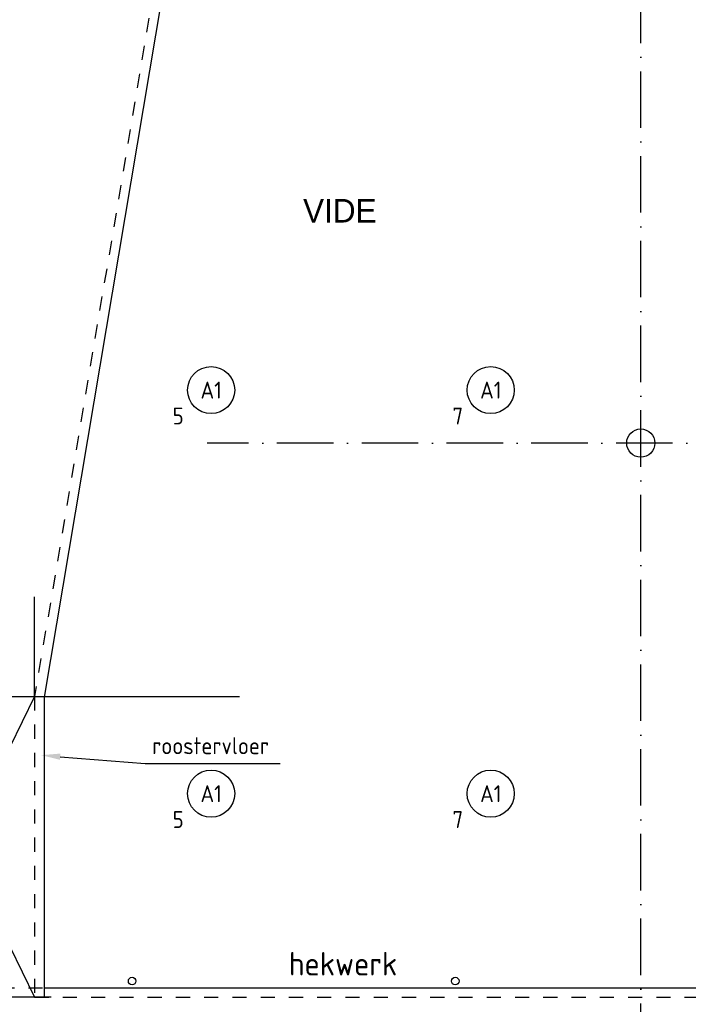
# Model space of a CAD drawing. Header units: millimetres. Extents: x -6587 to 112313, y 244 to 84344.
# Tile 20 of 55: x 35282 to 42379, y 44743 to 55203. Entities that reach past the tile are written whole.
import ezdxf
from ezdxf.enums import TextEntityAlignment as Align

# ---------------------------------------------------------------- set-up
doc = ezdxf.new("R2010")
doc.units = ezdxf.units.MM
doc.header["$LTSCALE"] = 100
doc.linetypes.add('DASHDOT', pattern=[9, 6, -1.5, 0, -1.5])
doc.linetypes.add('DASHED', pattern=[3, 1.5, -1.5])
doc.layers.get('0').update_dxf_attribs({"linetype": 'CONTINUOUS'})
for name, color, linetype in [('AL$1----_ALGEMEEN', 7, 'CONTINUOUS'), ('AL$1----_MAATVOERING', 7, 'CONTINUOUS'), ('AL$1----_TEKST', 7, 'CONTINUOUS'), ('AL$7----_STRAMIEN', 1, 'DASHDOT'), ('AL23----_VLOEREN', 4, 'CONTINUOUS'), ('AL28----_KONSTRUKTIE', 3, 'CONTINUOUS'), ('AL34----_BALUSTRADES', 4, 'DASHED'), ('BOUW', 8, 'CONTINUOUS'), ('EB63101-_ATTRIB', 2, 'CONTINUOUS'), ('EL63101-_LICHT-ARM', 3, 'CONTINUOUS')]:
    doc.layers.add(name, color=color, linetype=linetype)
doc.styles.add('1_8', font='iso', dxfattribs={"width": 0.7, "height": 1.8})
doc.styles.add('BURO-025', font='BUROFONT.shx', dxfattribs={"height": 250})
doc.styles.get("Standard").update_dxf_attribs({"font": 'iso.shx'})

# ---------------------------------------------------------------- blocks, each defined once
blk = doc.blocks.new('ES3G00')
blk.add_circle((0, 0), 2.5)
at = {"color": 6, "style": '1_8'}
for tag, flags, p in [('SCHAK', 8, (3.5, 2.75)), ('A_CODE', 8, (0, 0)), ('GROEP', 8, (-3.5, -2.75)), ('KAST', 9, (3.5, -2.75))]:
    blk.add_attdef(tag, text='', height=1.8, dxfattribs=dict(at, flags=flags)).set_placement(p, align=Align.MIDDLE)

msp = doc.modelspace()

# ---------------------------------------------------------------- linework, layer by layer
at = {"layer": 'AL$1----_ALGEMEEN', "color": 8, "linetype": 'DASHED'}
msp.add_line((33874.8, 44917.5), (35616.7, 44917.5), dxfattribs=at)
at = {"layer": 'AL$1----_MAATVOERING', "color": 8}
for p, q in [((35439.6, 48013.4), (35439.6, 49070.5)), ((35439.6, 48013.4), (37615.5, 48013.4)), ((35711.6, 47373), (36614.9, 47299.3)), ((36614.9, 47299.3), (38047.4, 47299.3))]:
    msp.add_line(p, q, dxfattribs=at)
msp.add_solid([(35708.8, 47339.8), (35512.2, 47389.3), (35714.3, 47406.2)], dxfattribs=at)
at = {"layer": 'AL$7----_STRAMIEN', "color": 1}
for p, q in [((41874.8, 40552.4), (41874.8, 76734.4)), ((98018.3, 50705), (37273.1, 50705))]:
    msp.add_line(p, q, dxfattribs=at)
at = {"layer": 'AL23----_VLOEREN', "color": 8}
for p, q in [((36967.7, 56484.6), (35539.6, 48005)), ((35439.6, 48013.5), (33874.8, 44817.5)), ((33874.8, 48013.5), (35439.6, 44817.5)), ((33874.8, 48013.5), (35439.6, 48013.4)), ((35539.6, 48005), (35539.6, 44917.5)), ((35539.6, 48005), (35539.6, 44817.5)), ((35539.6, 44917.5), (44604.4, 44917.5)), ((35616.7, 44817.5), (33874.8, 44817.5))]:
    msp.add_line(p, q, dxfattribs=at)
at = {"layer": 'AL28----_KONSTRUKTIE', "color": 8}
for centre, radius in [((41874.8, 50705), 150), ((36474.8, 44989.6), 40), ((39905, 44989.6), 40)]:
    msp.add_circle(centre, radius, dxfattribs=at)
at = {"layer": 'AL34----_BALUSTRADES', "color": 8}
for p, q in [((36852.5, 56402.6), (35439.6, 48013.4)), ((35439.6, 48013.4), (35439.6, 44817.5)), ((35616.7, 44817.5), (34004.8, 44817.5)), ((35439.6, 44817.5), (44658.7, 44817.5))]:
    msp.add_line(p, q, dxfattribs=at)

# ---------------------------------------------------------------- block references
at = {"layer": 'EL63101-_LICHT-ARM'}
ref = msp.add_blockref('ES3G00', (37313.7, 51267.4, 3500), dxfattribs=dict(at, xscale=100, yscale=100, zscale=100))
ref.add_attrib('A_CODE', 'A1', dxfattribs={"layer": 'EB63101-_ATTRIB', "color": 1, "height": 180, "style": '1_8', "flags": 8}).set_placement((37313.7, 51267.4, 3500), align=Align.MIDDLE)
ref.add_attrib('GROEP', '5', dxfattribs={"layer": 'EB63101-_ATTRIB', "color": 1, "height": 180, "style": '1_8', "flags": 8}).set_placement((36963.7, 50992.4, 3500), align=Align.MIDDLE)
ref = msp.add_blockref('ES3G00', (40281.7, 51267.4, 3500), dxfattribs=dict(at, xscale=100, yscale=100, zscale=100))
ref.add_attrib('A_CODE', 'A1', dxfattribs={"layer": 'EB63101-_ATTRIB', "color": 1, "height": 180, "style": '1_8', "flags": 8}).set_placement((40281.7, 51267.4, 3500), align=Align.MIDDLE)
ref.add_attrib('GROEP', '7', dxfattribs={"layer": 'EB63101-_ATTRIB', "color": 1, "height": 180, "style": '1_8', "flags": 8}).set_placement((39931.7, 50992.4, 3500), align=Align.MIDDLE)
ref = msp.add_blockref('ES3G00', (37313.7, 46980.4, 3500), dxfattribs=dict(at, xscale=100, yscale=100, zscale=100))
ref.add_attrib('A_CODE', 'A1', dxfattribs={"layer": 'EB63101-_ATTRIB', "color": 1, "height": 180, "style": '1_8', "flags": 8}).set_placement((37313.7, 46980.4, 3500), align=Align.MIDDLE)
ref.add_attrib('GROEP', '5', dxfattribs={"layer": 'EB63101-_ATTRIB', "color": 1, "height": 180, "style": '1_8', "flags": 8}).set_placement((36963.7, 46705.4, 3500), align=Align.MIDDLE)
ref = msp.add_blockref('ES3G00', (40281.7, 46980.4, 3500), dxfattribs=dict(at, xscale=100, yscale=100, zscale=100))
ref.add_attrib('A_CODE', 'A1', dxfattribs={"layer": 'EB63101-_ATTRIB', "color": 1, "height": 180, "style": '1_8', "flags": 8}).set_placement((40281.7, 46980.4, 3500), align=Align.MIDDLE)
ref.add_attrib('GROEP', '7', dxfattribs={"layer": 'EB63101-_ATTRIB', "color": 1, "height": 180, "style": '1_8', "flags": 8}).set_placement((39931.7, 46705.4, 3500), align=Align.MIDDLE)

# ---------------------------------------------------------------- texts
at = {"layer": 'AL$1----_TEKST', "color": 8}
msp.add_text('hekwerk', height=250, dxfattribs=at).set_placement((38139, 45048.9))
at = {"layer": 'BOUW', "style": 'BURO-025'}
msp.add_text('VIDE', height=250, dxfattribs=at).set_placement((38289.7, 53048.2))
at = {"layer": 'BOUW', "color": 8}
msp.add_text('roostervloer', height=180, dxfattribs=at).set_placement((36687.9, 47399.3))

doc.saveas('drawing.dxf')
